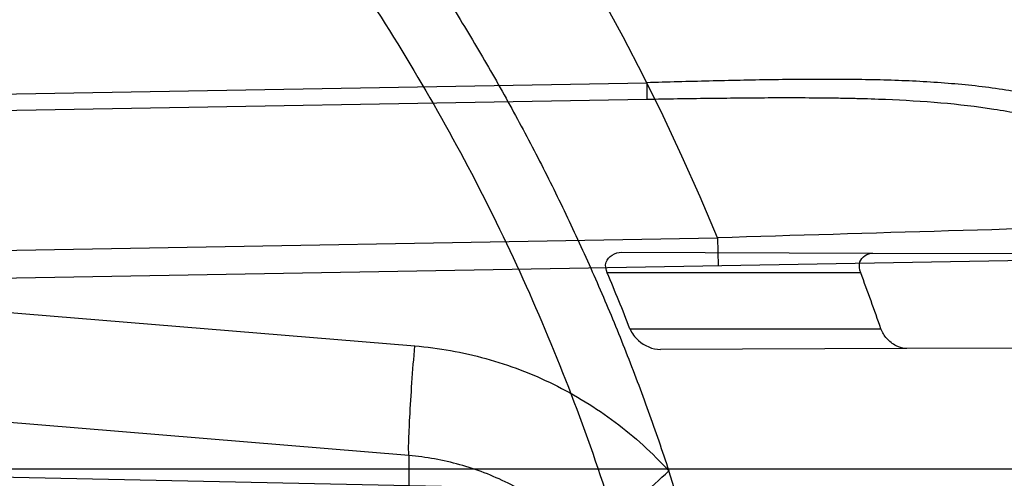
# Model space of a CAD drawing. Header units: millimetres. Extents: x 0 to 297, y 0 to 210.
# Tile 33 of 256: x 146.025 to 146.1481, y 91.1531 to 91.2105. Entities that reach past the tile are written whole.
import ezdxf

# ---------------------------------------------------------------- set-up
doc = ezdxf.new("R2010")
doc.units = ezdxf.units.MM
doc.header["$LTSCALE"] = 16.335
doc.layers.get('0').update_dxf_attribs({"linetype": 'CONTINUOUS'})
for name, color, linetype in [('01_GLOBAL', 7, 'CONTINUOUS'), ('INTFCLR_1', 7, 'CONTINUOUS'), ('INTFCLR_144815', 7, 'CONTINUOUS')]:
    doc.layers.add(name, color=color, linetype=linetype)

msp = doc.modelspace()

# ---------------------------------------------------------------- linework, layer by layer
at = {"color": 7, "linetype": 'Continuous'}
msp.add_circle((146.8548034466, 92.13446435), 2.66, dxfattribs=at)
at = {"color": 9, "linetype": 'Continuous'}
msp.add_arc((146.8548034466, 92.13446435), 2.6259090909, 182.9674534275, 267.0325465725, dxfattribs=at)
at = {"layer": '01_GLOBAL', "color": 7, "linetype": 'Continuous'}
msp.add_circle((146.8548034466, 92.13446435), 2.695, dxfattribs=at)
at = {"layer": 'INTFCLR_1', "color": 9, "linetype": 'Continuous'}
for p, q in [((145.8396077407, 91.19795526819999), (146.1033763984, 91.20256417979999)), ((146.1033763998, 91.2025640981), (146.1034130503, 91.20046637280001)), ((146.1034130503, 91.20046637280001), (145.8396077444, 91.1958572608)), ((145.839607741, 91.1890571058), (146.0743897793, 91.16964512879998)), ((145.8639855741, 91.17882813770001), (146.1122451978, 91.1831615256)), ((146.1122451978, 91.1831615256), (146.1123062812, 91.1796620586)), ((146.100231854, 91.1813588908), (146.1316554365, 91.1812492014)), ((146.1680752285, 91.1806355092), (145.8640466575, 91.1753286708)), ((146.130140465, 91.1787686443), (146.0984569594, 91.1787686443)), ((146.1012919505, 91.1717686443), (146.1326680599, 91.1717686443)), ((146.1359196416, 91.16930297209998), (146.1050874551, 91.16919534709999)), ((146.0736581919, 91.15591028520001), (145.9951937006, 91.1623977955)), ((146.0777299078, 91.15204233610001), (145.8396077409, 91.15699578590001)), ((146.0736581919, 91.15591028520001), (146.0736581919, 91.1338220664)), ((145.8326077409, 91.1542686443), (146.2032446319, 91.1542686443))]:
    msp.add_line(p, q, dxfattribs=at)
at = {"layer": 'INTFCLR_1', "color": 6, "linetype": 'Continuous'}
for p, q in [((146.1316554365, 91.1812492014), (146.1869335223, 91.18105624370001)), ((146.1904119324, 91.1694931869), (146.1359196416, 91.16930297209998))]:
    msp.add_line(p, q, dxfattribs=at)
for centre, radius, start, end in [((145.8396077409, 91.0702686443), 0.4224162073, 270, 90.00000002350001), ((145.8396077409, 91.0702686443), 0.4014439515, 270, 90.00000002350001), ((145.8397133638, 91.0699037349), 0.2807130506, 21.2771192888, 22.8186498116), ((145.8396806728, 91.06993163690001), 0.3101812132, 19.1665078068, 20.5412722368), ((145.8507283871, 91.0702727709), 0.2687920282, 3.1324307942, 18.148371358)]:
    msp.add_arc(centre, radius, start, end, dxfattribs=at)
at = {"layer": 'INTFCLR_1', "color": 9, "linetype": 'Continuous'}
for centre, radius, start, end in [((145.8396077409, 91.0702686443), 0.2950858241, 22.4933176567, 89.9999999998), ((146.6157687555, 74.6793029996), 16.5115382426, 91.5470290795, 91.74752041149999)]:
    msp.add_arc(centre, radius, start, end, dxfattribs=at)
for points, knots in [([(146.215167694, 90.9396470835), (146.2159987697, 90.9419085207), (146.2176274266, 90.946474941), (146.2207305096, 90.9557355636), (146.2257654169, 90.97235802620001), (146.2304341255, 90.99186806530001), (146.2335169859, 91.0093050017), (146.2348129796, 91.0182086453), (146.2354818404, 91.02335838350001), (146.2370256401, 91.0362869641), (146.2386297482, 91.0583777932), (146.2383725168, 91.0844410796), (146.2371603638, 91.1013312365), (146.2363978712, 91.10913017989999), (146.2358364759, 91.11431722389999), (146.2341019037, 91.1283170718), (146.2301634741, 91.1507347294), (146.2244881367, 91.17262139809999), (146.2204287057, 91.18561168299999), (146.2189019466, 91.1902581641), (146.2165792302, 91.19710265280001), (146.2113391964, 91.2114121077), (146.2022901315, 91.2324139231), (146.191984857, 91.25225539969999), (146.1848007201, 91.2644679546), (146.1814430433, 91.2699042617), (146.1792124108, 91.2734478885), (146.1731796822, 91.2827676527), (146.1630706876, 91.2970711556), (146.1490288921, 91.31448381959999), (146.1371354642, 91.3275359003), (146.1288272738, 91.33587871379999), (146.1242335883, 91.3402958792), (146.1178598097, 91.34625301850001), (146.1089384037, 91.3540531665), (146.0992814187, 91.3616216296), (146.0931582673, 91.3659756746), (146.0901748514, 91.36797805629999), (146.0877179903, 91.3695554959), (146.0855301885, 91.370872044), (146.0836031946, 91.37188306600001), (146.0825200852, 91.3723860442), (146.0816575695, 91.37269367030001), (146.0810609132, 91.3728329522), (146.0805598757, 91.3727572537), (146.0804622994, 91.37228572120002), (146.0807027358, 91.3717645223), (146.0811202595, 91.37104224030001), (146.0817948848, 91.3701330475), (146.0826939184, 91.36902450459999), (146.0838249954, 91.3677243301), (146.0851758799, 91.36623182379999), (146.086740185, 91.3645487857), (146.0892045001, 91.3619398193), (146.0927127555, 91.3582725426), (146.0992604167, 91.35140180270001), (146.106411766, 91.3436935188), (146.1129263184, 91.3363261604), (146.1169531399, 91.331641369), (146.123428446, 91.3239507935), (146.1333417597, 91.31148785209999), (146.1463378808, 91.2933556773), (146.155744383, 91.27855323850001), (146.1619029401, 91.26801686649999), (146.1660815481, 91.2606062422), (146.1732904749, 91.2470796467), (146.1829180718, 91.22665319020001), (146.189559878, 91.2096229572), (146.192649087, 91.2007931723)], [0, 0, 0, 0, 0.0103790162, 0.0208837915, 0.0420711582, 0.08518389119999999, 0.1071959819, 0.1183353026, 0.1239410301, 0.1295663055, 0.1744258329, 0.2192337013, 0.2417180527, 0.2473539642, 0.2529903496, 0.2641931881, 0.3081223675, 0.3509244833, 0.3614867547, 0.3667496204, 0.3719934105, 0.3926231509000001, 0.4323812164, 0.470412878, 0.488854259, 0.4934078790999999, 0.4979383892, 0.5068921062, 0.5412323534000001, 0.5733304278, 0.6031976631, 0.6172528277, 0.6240454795, 0.630650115, 0.6548352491, 0.6750685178, 0.6834752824, 0.6871962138, 0.6905460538, 0.6960524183, 0.6981915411, 0.6999110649, 0.7012078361, 0.7020914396, 0.7026255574, 0.7031007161, 0.7038824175, 0.7050749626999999, 0.7066970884, 0.7087489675, 0.7112252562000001, 0.7141187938, 0.7174211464, 0.7211233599, 0.729578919, 0.7392839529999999, 0.762009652, 0.7748693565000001, 0.7816473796, 0.7886214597, 0.8181786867, 0.8502212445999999, 0.8846823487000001, 0.8936821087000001, 0.9027944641, 0.9213301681, 0.9597016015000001, 1, 1, 1, 1]), ([(146.1992099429, 91.20019722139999), (146.1960588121, 91.2089902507), (146.1892828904, 91.22594970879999), (146.1794698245, 91.24627169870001), (146.1721239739, 91.2597257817), (146.1678648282, 91.26709857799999), (146.1615839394, 91.2775869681), (146.1519904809, 91.292320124), (146.1387431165, 91.3103555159), (146.12864185, 91.32274522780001), (146.1220434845, 91.3303899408), (146.1179380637, 91.3350487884), (146.1112965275, 91.3423740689), (146.104001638, 91.3500411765), (146.0973362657, 91.35685518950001), (146.0937384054, 91.3605216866), (146.091259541, 91.3630706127), (146.089155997, 91.3652879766), (146.0875467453, 91.3669643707), (146.0839795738, 91.37126884), (146.0853256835, 91.3712686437)], [0, 0, 0, 0, 0.1351411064, 0.2639657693, 0.3262515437, 0.3568857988, 0.3871506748, 0.5031238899, 0.6110823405, 0.7107727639, 0.7343091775, 0.7571888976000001, 0.8006105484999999, 0.8773801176, 0.9101731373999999, 0.9387430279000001, 0.9512497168, 0.9624026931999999, 0.9805243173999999, 1, 1, 1, 1]), ([(146.0853256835, 91.3712686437), (146.0858354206, 91.3712685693), (146.0884302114, 91.37024205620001), (146.0914097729, 91.3684995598), (146.094679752, 91.36644225), (146.0977098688, 91.3644452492), (146.1039326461, 91.360106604), (146.1137472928, 91.3525690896), (146.1228234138, 91.3447983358), (146.1293077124, 91.3388643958), (146.1339781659, 91.33446754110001), (146.1424222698, 91.3261670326), (146.1545124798, 91.3131819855), (146.1687911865, 91.29585634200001), (146.1790766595, 91.28161812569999), (146.1852148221, 91.2723404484), (146.1874832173, 91.2688147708), (146.1908964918, 91.263408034), (146.1981971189, 91.2512666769), (146.2086731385, 91.2315369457), (146.2178781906, 91.21064109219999), (146.2232089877, 91.19640184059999), (146.2255710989, 91.18959322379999), (146.227123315, 91.18497242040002), (146.2312489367, 91.17205880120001), (146.2370185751, 91.1502981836), (146.2410247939, 91.1279970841), (146.242788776, 91.1140716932), (146.2433595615, 91.1089133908), (146.2441347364, 91.1011583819), (146.2453671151, 91.08436335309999), (146.2456287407, 91.058442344), (146.2439975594, 91.03647449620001), (146.2424282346, 91.02361998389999), (146.2417481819, 91.0184987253), (146.2404303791, 91.0096435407), (146.2372949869, 90.9922981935), (146.2325471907, 90.97289442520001), (146.2274296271, 90.95636879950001), (146.2242749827, 90.9471599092), (146.2226192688, 90.94261896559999), (146.2217743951, 90.9403701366)], [0, 0, 0, 0, 0.0031306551, 0.0166311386, 0.0214593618, 0.0268204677, 0.03892666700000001, 0.0680356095, 0.1027865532, 0.1122690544, 0.1220182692, 0.1421808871, 0.1849821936, 0.2309157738, 0.2799873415, 0.2927705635, 0.2992370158, 0.3057352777, 0.3320402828, 0.3862318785, 0.4428084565, 0.4721382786, 0.4795908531, 0.487069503, 0.5020757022, 0.562848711, 0.6251729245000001, 0.641061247, 0.6490543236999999, 0.6570463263, 0.6889269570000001, 0.7524525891, 0.8160592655, 0.8240370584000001, 0.8319876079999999, 0.8477879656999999, 0.8790177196, 0.9402188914, 0.9703170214, 0.9852457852, 1, 1, 1, 1]), ([(146.1910378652, 91.1567558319), (146.1907132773, 91.15799987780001), (146.1901956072, 91.15985544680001), (146.1894428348, 91.16230520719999), (146.1882779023, 91.1658689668), (146.1863434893, 91.1710032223), (146.1840088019, 91.1759105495), (146.1822864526, 91.17899096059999), (146.181120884, 91.1809484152), (146.1790158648, 91.1841606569), (146.175682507, 91.18834049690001), (146.1722143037, 91.191576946), (146.1697525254, 91.1934527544), (146.1680758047, 91.1946277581), (146.1650309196, 91.19650482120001), (146.1603315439, 91.1986952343), (146.1558397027, 91.20008371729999), (146.1527290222, 91.2008183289), (146.1505755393, 91.2012676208), (146.1466984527, 91.20193404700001), (146.1409704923, 91.2025536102), (146.1351033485, 91.2028530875), (146.1308848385, 91.2029496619), (146.1284082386, 91.2029784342), (146.1246183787, 91.2029980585), (146.1188781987, 91.2029450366), (146.1111612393, 91.20278090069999), (146.1059826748, 91.2026412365), (146.1033763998, 91.2025640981)], [0, 0, 0, 0, 0.0346278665, 0.051871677, 0.0690216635, 0.135606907, 0.1994957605, 0.215141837, 0.2306514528, 0.2608466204, 0.3185308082, 0.3741944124, 0.3880448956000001, 0.4018755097, 0.4293241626, 0.4842905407, 0.5409817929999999, 0.5556132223, 0.5703744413, 0.6002237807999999, 0.6615312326, 0.7254044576, 0.7584008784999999, 0.7751754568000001, 0.7921112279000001, 0.8604747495, 0.9297738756, 1, 1, 1, 1]), ([(146.192649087, 91.2007931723), (146.1958606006, 91.19161380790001), (146.2016925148, 91.1727509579), (146.207244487, 91.1485054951), (146.2099856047, 91.1323126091), (146.2110878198, 91.12467357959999), (146.2117778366, 91.1195334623), (146.2134659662, 91.10537393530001), (146.2150886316, 91.08202445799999), (146.2148602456, 91.05859212), (146.2140091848, 91.0442666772), (146.2136200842, 91.03903900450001), (146.2129629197, 91.0312586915), (146.2111506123, 91.0146916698), (146.206931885, 90.9897134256), (146.2017743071, 90.9689710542), (146.19827327, 90.95706681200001), (146.1968531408, 90.95239866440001), (146.1942959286, 90.9443911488), (146.1888936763, 90.9289345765), (146.1802622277, 90.90786547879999), (146.171382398, 90.8897741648), (146.1656550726, 90.8792145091), (146.1635773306, 90.8754900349), (146.1604900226, 90.8700564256), (146.1538400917, 90.8588573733), (146.1432874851, 90.8427416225), (146.130351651, 90.82515020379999), (146.1210235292, 90.81367435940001), (146.1156460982, 90.8073755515), (146.113618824, 90.80502464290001), (146.1101975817, 90.8011144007), (146.1038773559, 90.7940784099), (146.096999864, 90.7867494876), (146.0907938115, 90.7802607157), (146.0870749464, 90.7763572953), (146.0841227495, 90.7731700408), (146.082218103, 90.7709636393), (146.0811689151, 90.76956887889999), (146.0807337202, 90.7688287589), (146.0804699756, 90.768297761), (146.0805812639, 90.7676067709), (146.0820539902, 90.76790723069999), (146.0836740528, 90.7686837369), (146.0866075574, 90.7702696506), (146.0894057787, 90.77205211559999), (146.0917034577, 90.7735832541), (146.0931778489, 90.7745970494), (146.0956556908, 90.77633123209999), (146.0996186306, 90.7792326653), (146.1051563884, 90.78353748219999), (146.1134349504, 90.79034993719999), (146.1208444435, 90.79699512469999), (146.1273278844, 90.803212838), (146.1319747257, 90.8077988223), (146.1403493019, 90.8164335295), (146.1522854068, 90.8298984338), (146.1663008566, 90.8478011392), (146.1763364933, 90.8624671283), (146.1823017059, 90.8720054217), (146.1845040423, 90.87562926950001), (146.1878179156, 90.8811894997), (146.1948947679, 90.8936741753), (146.2049952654, 90.9139390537), (146.2119439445, 90.93087495), (146.2151676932, 90.9396470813)], [0, 0, 0, 0, 0.0419354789, 0.08505031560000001, 0.1071497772, 0.1127379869, 0.1183317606, 0.1295131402, 0.1742263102, 0.2191466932, 0.230445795, 0.2361065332, 0.241751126, 0.2641147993, 0.3079545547, 0.3508736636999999, 0.3561840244, 0.3614616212, 0.3719139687, 0.3924297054, 0.4320526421, 0.4700131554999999, 0.4792642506, 0.483852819, 0.4884035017, 0.5062126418, 0.5400088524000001, 0.5714206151, 0.6003317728, 0.6037560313, 0.6071340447, 0.6137178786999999, 0.6261602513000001, 0.6479155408, 0.6570536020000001, 0.6648783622, 0.6711643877, 0.6757843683, 0.6774462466, 0.6786751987, 0.6794900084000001, 0.6799813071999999, 0.6813020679, 0.6842478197, 0.6888651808, 0.6950795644, 0.6987591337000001, 0.70073729, 0.7027989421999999, 0.7117993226, 0.7219139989, 0.7330405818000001, 0.7580265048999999, 0.7648041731, 0.7717766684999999, 0.7861782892, 0.816667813, 0.8493175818, 0.8841610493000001, 0.8932352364, 0.8978283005, 0.9024468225, 0.9211469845, 0.9596997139, 1, 1, 1, 1]), ([(146.0853256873, 90.7692686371), (146.0851880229, 90.76926865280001), (146.0848509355, 90.76933511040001), (146.0848682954, 90.76994105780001), (146.0852289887, 90.7705644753), (146.0858526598, 90.7714910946), (146.0868032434, 90.7726443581), (146.0886356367, 90.7747215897), (146.090803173, 90.7769929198), (146.093215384, 90.77947858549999), (146.0959839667, 90.7823063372), (146.1017014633, 90.78813019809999), (146.1087122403, 90.79541364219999), (146.1151564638, 90.8024097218), (146.1186445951, 90.80629812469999), (146.1207113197, 90.8086358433), (146.1261908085, 90.8148966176), (146.1356953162, 90.82630389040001), (146.1488811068, 90.8438006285), (146.1596415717, 90.8598377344), (146.1664241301, 90.87098636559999), (146.1695721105, 90.8763942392), (146.1716900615, 90.88010002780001), (146.1775256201, 90.8906021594), (146.1865751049, 90.9085978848), (146.1953782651, 90.9295730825), (146.2008882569, 90.9449633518), (146.2034958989, 90.9529350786), (146.2049438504, 90.9575818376), (146.2085119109, 90.96942638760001), (146.2137695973, 90.9900678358), (146.2180725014, 91.0149384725), (146.2199207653, 91.0314342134), (146.2205908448, 91.0391798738), (146.2209875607, 91.0443838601), (146.221855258, 91.0586438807), (146.2220882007, 91.0819731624), (146.2204334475, 91.1052178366), (146.2187124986, 91.1193111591), (146.218008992, 91.1244278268), (146.2168850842, 91.13203296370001), (146.2140893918, 91.1481570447), (146.2084266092, 91.17229781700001), (146.202482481, 91.1910654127), (146.1992099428, 91.20019722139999)], [0, 0, 0, 0, 0.0008731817, 0.001718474, 0.0032338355, 0.0055641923, 0.008732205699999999, 0.0127298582, 0.0231213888, 0.0286463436, 0.0346993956, 0.04822263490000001, 0.0804125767, 0.0988155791, 0.1085508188, 0.1135449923, 0.1186070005, 0.1613231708, 0.2076862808, 0.2575123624, 0.2837454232, 0.2904461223, 0.2972015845, 0.3108183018, 0.3666504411, 0.4248609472, 0.4549769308, 0.4703146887, 0.4780576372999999, 0.4858477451, 0.5487776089, 0.6130123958, 0.6457680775, 0.6540347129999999, 0.6623246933, 0.6788711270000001, 0.74464742, 0.8101273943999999, 0.8265053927, 0.8346996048, 0.8428861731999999, 0.8752668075, 0.9384714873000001, 1, 1, 1, 1]), ([(146.189127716, 91.1561921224), (146.1888054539, 91.1573777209), (146.1882915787, 91.1591458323), (146.1875456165, 91.16147947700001), (146.1863914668, 91.1648776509), (146.1844765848, 91.169775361), (146.1821751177, 91.17445134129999), (146.1804808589, 91.1773872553), (146.1793330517, 91.1792559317), (146.1772592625, 91.1823263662), (146.1739810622, 91.186323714), (146.1705859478, 91.18941746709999), (146.1681783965, 91.1912147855), (146.1665366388, 91.19234392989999), (146.1635551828, 91.19415059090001), (146.1589624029, 91.19626612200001), (146.1545789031, 91.1976201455), (146.1515428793, 91.1983427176), (146.1494416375, 91.198788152), (146.1456596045, 91.1994522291), (146.1400743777, 91.20009095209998), (146.1343529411, 91.20042712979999), (146.1302395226, 91.2005580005), (146.1278249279, 91.20060860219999), (146.1241300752, 91.2006626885), (146.1185330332, 91.200667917), (146.1110068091, 91.2005903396), (146.1059556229, 91.20051075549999), (146.1034130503, 91.20046637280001)], [0, 0, 0, 0, 0.0341067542, 0.0511005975, 0.068008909, 0.1337310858, 0.1969343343, 0.2124407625, 0.2278215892, 0.257805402, 0.3152480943, 0.3708921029, 0.3847695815, 0.3986396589, 0.4261925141, 0.481455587, 0.5385040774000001, 0.553232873, 0.5680896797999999, 0.5981246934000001, 0.6597952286, 0.7240152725, 0.7571801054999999, 0.774039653, 0.7910593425, 0.8597607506, 0.9294066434, 1, 1, 1, 1]), ([(146.0736581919, 91.15591028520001), (146.0735985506, 91.1564363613), (146.07365242, 91.15803673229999), (146.0737648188, 91.16107117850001), (146.0740360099, 91.16512199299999), (146.0742626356, 91.1681054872), (146.0743897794, 91.1696451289)], [0, 0, 0, 0, 0.1154343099, 0.3475028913, 0.6631716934, 1, 1, 1, 1]), ([(146.0743897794, 91.1696451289), (146.0773904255, 91.1693969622), (146.083361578, 91.16833362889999), (146.0918564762, 91.16509405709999), (146.0996116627, 91.1603236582), (146.1041096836, 91.1562292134), (146.1061488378, 91.1539957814)], [0, 0, 0, 0, 0.2495636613, 0.4992503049, 0.7493251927, 1, 1, 1, 1]), ([(146.0963432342, 91.14465154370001), (146.0948885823, 91.1462610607), (146.0916789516, 91.1492105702), (146.0861389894, 91.15264815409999), (146.0800691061, 91.15497682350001), (146.0758016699, 91.1557360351), (146.0736581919, 91.15591028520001)], [0, 0, 0, 0, 0.2512932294, 0.5014782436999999, 0.7508972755, 1, 1, 1, 1]), ([(146.0963432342, 91.14465154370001), (146.0966162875, 91.14502217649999), (146.0977086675, 91.1460526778), (146.0997944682, 91.1481217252), (146.1027691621, 91.15088422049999), (146.1049893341, 91.1529360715), (146.1061488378, 91.1539957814)], [0, 0, 0, 0, 0.1019381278, 0.3303588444, 0.6521703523, 1, 1, 1, 1])]:
    msp.add_open_spline(points, degree=3, knots=knots, dxfattribs=at)
at = {"layer": 'INTFCLR_1', "color": 6, "linetype": 'Continuous'}
for points, knots in [([(146.1150652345, 91.3712686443), (146.1142109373, 91.3712686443), (146.1157546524, 91.3683280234), (146.1170803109, 91.3667058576), (146.1192467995, 91.3638593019), (146.1219201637, 91.3606396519), (146.125337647, 91.3565305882), (146.129332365, 91.3517587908), (146.1336170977, 91.3465688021), (146.1378478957, 91.3413533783), (146.1417862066, 91.33638567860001), (146.1454017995, 91.33172329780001), (146.1486896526, 91.3273866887), (146.1516611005, 91.3233827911), (146.1543369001, 91.3197024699), (146.156743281, 91.3163299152), (146.1589048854, 91.3132456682), (146.1608385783, 91.3104414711), (146.1625660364, 91.3078989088), (146.1641084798, 91.30559694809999), (146.165490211, 91.30350884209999), (146.1667189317, 91.3016311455), (146.1678098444, 91.29994672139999), (146.1687779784, 91.29843810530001), (146.1696459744, 91.2970741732), (146.1706214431, 91.29552968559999), (146.171753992, 91.2937197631), (146.1728766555, 91.29190262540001), (146.1738510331, 91.2903096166), (146.1746912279, 91.2889253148), (146.1756155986, 91.2873892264), (146.1766371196, 91.2856754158), (146.1777643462, 91.28376355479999), (146.1790081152, 91.2816276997), (146.1803754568, 91.2792474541), (146.181880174, 91.2765877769), (146.1835347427, 91.2736124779), (146.1853542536, 91.27027563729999), (146.1873580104, 91.2665190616), (146.1895596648, 91.26228659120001), (146.1919715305, 91.2575132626), (146.194608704, 91.25211957), (146.1974929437, 91.24599442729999), (146.200642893, 91.2390039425), (146.2040752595, 91.23097719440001), (146.207802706, 91.22170867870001), (146.2118351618, 91.2109047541), (146.2161179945, 91.1983172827), (146.2203681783, 91.1842931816), (146.2242872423, 91.1694234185), (146.2276657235, 91.1543820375), (146.2304753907, 91.139299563), (146.2327156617, 91.12423570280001), (146.2343982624, 91.1091881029), (146.2355287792, 91.09419226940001), (146.236117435, 91.07923359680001), (146.2361708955, 91.0643357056), (146.2356951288, 91.04948488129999), (146.2346936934, 91.03468304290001), (146.2331693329, 91.0199420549), (146.2311191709, 91.00523224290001), (146.2285428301, 90.9905732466), (146.2254275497, 90.9759332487), (146.2217708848, 90.96133081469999), (146.2176203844, 90.94696854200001), (146.2132204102, 90.93354429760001), (146.2088852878, 90.9216267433), (146.2048596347, 90.91144843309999), (146.2011587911, 90.9027023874), (146.1977663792, 90.8951298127), (146.1946668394, 90.88853337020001), (146.1918379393, 90.88275133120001), (146.1892594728, 90.8776633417), (146.1869119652, 90.8731715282), (146.1847820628, 90.86920240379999), (146.1828538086, 90.8656918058), (146.1811073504, 90.8625765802), (146.1795253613, 90.85980462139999), (146.1780916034, 90.8573318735), (146.1767959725, 90.85512907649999), (146.1756290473, 90.853169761), (146.1745782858, 90.8514245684), (146.1736278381, 90.8498612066), (146.1727650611, 90.8484544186), (146.1719665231, 90.84716262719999), (146.1711689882, 90.84588214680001), (146.1703111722, 90.8445150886), (146.1693416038, 90.84298277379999), (146.1682509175, 90.8412753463), (146.1670226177, 90.8393723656), (146.1656376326, 90.83725160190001), (146.1640803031, 90.83489670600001), (146.1623329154, 90.8322916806), (146.1603729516, 90.82941522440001), (146.1581781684, 90.826247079), (146.1557236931, 90.8227690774), (146.1529902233, 90.81897164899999), (146.1499514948, 90.81483864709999), (146.1465806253, 90.8103557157), (146.1428687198, 90.80553486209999), (146.1388145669, 90.8003907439), (146.1344498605, 90.7949851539), (146.129996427, 90.7895765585), (146.1258273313, 90.7845911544), (146.1222457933, 90.7802900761), (146.1194492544, 90.7769295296), (146.1171773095, 90.7739602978), (146.1158081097, 90.7722877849), (146.114193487, 90.7692686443), (146.1150652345, 90.7692686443)], [0, 0, 0, 0, 0.0038604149, 0.007501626, 0.0124785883, 0.0188917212, 0.0268498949, 0.0364677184, 0.0470694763, 0.05724446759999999, 0.0668187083, 0.0757144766, 0.08390537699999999, 0.0914099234, 0.09824517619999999, 0.1044667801, 0.1101313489, 0.1152642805, 0.1198589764, 0.1240215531, 0.1277856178, 0.1311734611, 0.1341617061, 0.1368541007, 0.1392736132, 0.1414672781, 0.1451087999, 0.148921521, 0.1511192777, 0.1535471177, 0.1562389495, 0.1592204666, 0.1625628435, 0.1662680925, 0.1703891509, 0.1749670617, 0.1800766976, 0.185772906, 0.1921414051, 0.1993155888, 0.2073311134, 0.2163077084, 0.2264451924, 0.2379233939, 0.2509534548, 0.2658909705, 0.2830621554, 0.3030578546, 0.3259639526, 0.3492662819, 0.3725305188, 0.395610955, 0.4185782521, 0.4413347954, 0.4640172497, 0.4865192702, 0.5089682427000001, 0.5313242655, 0.5536477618, 0.5759939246, 0.5982772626, 0.6207472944, 0.6432362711, 0.6658996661, 0.6887559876, 0.7107777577, 0.7297237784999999, 0.7460531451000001, 0.7602331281, 0.7726347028, 0.7835467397, 0.7931663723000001, 0.8017211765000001, 0.8093215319, 0.8160683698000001, 0.8220757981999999, 0.8274205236, 0.83220661, 0.8364980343, 0.8403367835, 0.8437547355, 0.8468031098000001, 0.8495420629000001, 0.8520223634, 0.8542604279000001, 0.8564046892, 0.8588391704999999, 0.8615533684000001, 0.8645986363, 0.8679945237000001, 0.8717882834, 0.8760445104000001, 0.8807522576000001, 0.8859628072, 0.8917731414, 0.8981681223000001, 0.9051985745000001, 0.9129160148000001, 0.9213486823, 0.930543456, 0.9404096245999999, 0.9509435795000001, 0.9619432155, 0.9720502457, 0.9803711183, 0.9870628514, 0.9922716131, 0.9960607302, 1, 1, 1, 1]), ([(146.1150652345, 90.7692686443), (146.1160387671, 90.7692686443), (146.1177271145, 90.7704064), (146.1203228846, 90.771969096), (146.1232989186, 90.77413160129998), (146.1269787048, 90.7769491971), (146.1313602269, 90.7805465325), (146.136189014, 90.7847397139), (146.1410884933, 90.7892225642), (146.14571304, 90.7936536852), (146.1499506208, 90.7978758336), (146.1538079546, 90.8018604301), (146.1573032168, 90.80558744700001), (146.1604624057, 90.80905244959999), (146.1633068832, 90.8122543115), (146.1658602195, 90.8151952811), (146.1681553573, 90.81789510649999), (146.1702110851, 90.8203595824), (146.1720499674, 90.82260144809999), (146.1736917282, 90.82463420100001), (146.175161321, 90.82647923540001), (146.1764960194, 90.8281758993), (146.177810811, 90.8298661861), (146.1792115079, 90.8316888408), (146.1806985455, 90.83365031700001), (146.1821699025, 90.8356187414), (146.183615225, 90.8375779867), (146.1851191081, 90.83964462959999), (146.1867839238, 90.8419668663), (146.1886446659, 90.84460610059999), (146.1907239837, 90.84761283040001), (146.1930437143, 90.8510418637), (146.1956231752, 90.8549500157), (146.1984823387, 90.8594072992), (146.2016518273, 90.86451166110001), (146.2051614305, 90.8703758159), (146.209038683, 90.87713741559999), (146.2133125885, 90.8849785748), (146.2180078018, 90.8941127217), (146.2231555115, 90.90485947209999), (146.2286552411, 90.91737178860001), (146.2341538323, 90.9312565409), (146.2392951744, 90.9458956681), (146.2438614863, 90.9607345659), (146.2478132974, 90.9756282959), (146.2511637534, 90.9905608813), (146.2539112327, 91.0054533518), (146.2560779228, 91.020346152), (146.2576685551, 91.0351758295), (146.2586982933, 91.04996599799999), (146.2591763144, 91.0647019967), (146.2591102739, 91.07938636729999), (146.2585051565, 91.0940278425), (146.2573642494, 91.1086171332), (146.2556872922, 91.1231604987), (146.2534729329, 91.1376558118), (146.2507211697, 91.1520808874), (146.2474209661, 91.1664680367), (146.2435667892, 91.18079923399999), (146.239139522, 91.1950910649), (146.234151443, 91.20927087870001), (146.2288018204, 91.2228037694), (146.2234345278, 91.2350612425), (146.218408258, 91.24561069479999), (146.2138248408, 91.25458398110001), (146.2096571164, 91.2622864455), (146.2058775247, 91.2689320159), (146.2024553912, 91.2746998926), (146.1993628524, 91.27972662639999), (146.196567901, 91.2841272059), (146.1940471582, 91.2879852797), (146.1917761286, 91.291377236), (146.189737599, 91.2943570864), (146.1879066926, 91.29698229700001), (146.18627007, 91.2992900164), (146.1848016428, 91.3013303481), (146.183482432, 91.3031394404), (146.182221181, 91.3048484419), (146.1809100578, 91.3066048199), (146.1794654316, 91.30851560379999), (146.1779774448, 91.3104564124), (146.1764846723, 91.31237679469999), (146.1749729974, 91.3142966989), (146.1733137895, 91.3163746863), (146.1714604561, 91.3186595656), (146.1693845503, 91.3211749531), (146.1670661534, 91.32393152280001), (146.1644777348, 91.32694376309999), (146.1615962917, 91.33021938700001), (146.1583918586, 91.3337681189), (146.154841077, 91.33758842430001), (146.1509238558, 91.34167085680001), (146.1466153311, 91.3459997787), (146.1419164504, 91.35053715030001), (146.1369054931, 91.3551583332), (146.1319289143, 91.35951049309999), (146.1273729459, 91.3632762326), (146.1235388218, 91.3662278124), (146.1204516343, 91.36848349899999), (146.1177826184, 91.37009623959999), (146.1160568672, 91.3712686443), (146.1150652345, 91.3712686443)], [0, 0, 0, 0, 0.0042187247, 0.0081401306, 0.0133978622, 0.0200459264, 0.0282638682, 0.0379443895, 0.0477615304, 0.05703690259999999, 0.0656973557, 0.0736821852, 0.0810680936, 0.0878383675, 0.0940009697, 0.0996271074, 0.1047154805, 0.1093563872, 0.1135342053, 0.1172803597, 0.1206792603, 0.1237557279, 0.1266349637, 0.1299589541, 0.1337168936, 0.1373013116, 0.1406085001, 0.1442672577, 0.148377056, 0.1529904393, 0.1582606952, 0.164218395, 0.1709303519, 0.1785521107, 0.1871652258, 0.1969659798, 0.2081658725, 0.2209392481, 0.2356613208, 0.2526660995, 0.2725685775, 0.2948769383, 0.3173640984, 0.3397873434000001, 0.3621386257, 0.3841211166, 0.4060891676, 0.4277469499, 0.4493218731, 0.470705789, 0.4919793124, 0.5131981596, 0.5343255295, 0.5554668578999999, 0.5765984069, 0.5977513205, 0.6189954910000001, 0.6402209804, 0.6617015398, 0.6832900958, 0.7050415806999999, 0.7268239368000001, 0.7463339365, 0.7630160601, 0.7774553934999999, 0.7899931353, 0.8009638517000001, 0.8105830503, 0.8190545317, 0.8265380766, 0.8331730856, 0.8390248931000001, 0.8442268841, 0.8488182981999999, 0.8528943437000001, 0.8564866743, 0.8597116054, 0.8625968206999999, 0.8656908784, 0.8692094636, 0.8729771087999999, 0.8762884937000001, 0.879749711, 0.8835661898, 0.8878115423, 0.8924986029, 0.8976989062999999, 0.9034198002, 0.9097088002, 0.9166034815, 0.9241390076, 0.9323094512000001, 0.9411199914, 0.9506041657, 0.9606137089, 0.9706541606, 0.9792553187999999, 0.9862062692, 0.9916647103, 0.9957028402, 1, 1, 1, 1]), ([(145.8396077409, 91.3386804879), (145.8422420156, 91.3387927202), (145.8475141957, 91.33893953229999), (145.8554252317, 91.3389265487), (145.8633324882, 91.3386803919), (145.871229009, 91.3382012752), (145.8791079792, 91.33748961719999), (145.8869625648, 91.3365460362), (145.8947859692, 91.3353713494), (145.9025714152, 91.3339665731), (145.9103121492, 91.3323329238), (145.9180014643, 91.33047181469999), (145.9256326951, 91.3283848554), (145.9331992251, 91.3260738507), (145.940694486, 91.32354080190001), (145.9481119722, 91.3207879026), (145.9554452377, 91.31781753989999), (145.9626879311, 91.3146322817), (145.9698338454, 91.3112348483), (145.9768766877, 91.30762821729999), (145.9838104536, 91.303815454), (145.9906289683, 91.299799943), (145.9973264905, 91.2955850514), (146.0038969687, 91.2911745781), (146.0103348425, 91.28657225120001), (146.0166343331, 91.2817822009), (146.0227901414, 91.27680845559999), (146.0287967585, 91.2716554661), (146.0346491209, 91.26632757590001), (146.0403420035, 91.2608295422), (146.0458705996, 91.2551660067), (146.0512299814, 91.2493420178), (146.0564156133, 91.24336250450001), (146.0614228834, 91.2372327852), (146.0662475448, 91.23095805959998), (146.0708853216, 91.22454388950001), (146.0753322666, 91.2179957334), (146.0795844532, 91.211319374), (146.0836382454, 91.2045205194), (146.0874900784, 91.1976051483), (146.0911366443, 91.1905791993), (146.0945747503, 91.1834488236), (146.0978014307, 91.1762201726), (146.1008138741, 91.16889953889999), (146.1036094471, 91.16149333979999), (146.1053270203, 91.1565029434), (146.1061488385, 91.1539957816)], [0, 0, 0, 0, 0.0227205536, 0.0454410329, 0.06816134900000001, 0.09088163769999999, 0.1136018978, 0.1363221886, 0.1590426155, 0.1817632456, 0.2044840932, 0.2272051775, 0.2499266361, 0.2726484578, 0.2953706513, 0.3180932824, 0.3408163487, 0.363539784, 0.3862638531, 0.4089891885, 0.4317141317, 0.4544408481, 0.4771673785, 0.4998953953, 0.5226228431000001, 0.5453516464, 0.5680799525, 0.5908095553, 0.6135387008, 0.6362690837, 0.6589990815, 0.6817302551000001, 0.7044610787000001, 0.7271930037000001, 0.7499246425, 0.7726572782, 0.7953897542, 0.8181230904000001, 0.8408563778, 0.8635903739, 0.8863244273, 0.90905904, 0.9317938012, 0.9545290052, 0.9772643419, 1, 1, 1, 1]), ([(145.8396077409, 91.3310809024), (145.8448083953, 91.3312942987), (145.8552252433, 91.3314089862), (145.8708287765, 91.3306471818), (145.8863869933, 91.3289483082), (145.9018926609, 91.3263059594), (145.9172546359, 91.32272009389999), (145.9321403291, 91.3182799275), (145.9466984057, 91.3129855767), (145.9609232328, 91.3068418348), (145.9749848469, 91.2997334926), (145.9885894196, 91.29179046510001), (146.0016818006, 91.2830465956), (146.014218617, 91.27353391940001), (146.0261538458, 91.26328779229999), (146.0374487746, 91.2523430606), (146.0480597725, 91.2407439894), (146.0579508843, 91.22853034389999), (146.0670808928, 91.2157564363), (146.0754235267, 91.20246362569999), (146.0829524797, 91.1886946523), (146.0896391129, 91.17450229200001), (146.0954570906, 91.1599467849), (146.1003896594, 91.14507572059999), (146.104422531, 91.1299349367), (146.1075415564, 91.1145764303), (146.109734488, 91.09905859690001), (146.1109929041, 91.08344415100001), (146.1113133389, 91.0677984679), (146.110697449, 91.05217682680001), (146.1091501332, 91.0366306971), (146.1066772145, 91.0212064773), (146.1032874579, 91.00595758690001), (146.0989925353, 90.99093762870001), (146.0938089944, 90.97620456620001), (146.0877578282, 90.9618162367), (146.0808640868, 90.9478262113), (146.0731513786, 90.93427769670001), (146.0646508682, 90.9212234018), (146.0553942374, 90.9087085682), (146.0454166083, 90.8967758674), (146.0347444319, 90.8854561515), (146.0234240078, 90.8747992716), (146.0114894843, 90.86483495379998), (145.9989896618, 90.8556027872), (145.985966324, 90.8471340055), (145.9724717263, 90.83946000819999), (145.9585675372, 90.83261230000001), (145.9445877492, 90.8267306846), (145.9309740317, 90.8219033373), (145.9183319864, 90.818167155), (145.9068866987, 90.8153738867), (145.8966921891, 90.81333671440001), (145.8870094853, 90.8117760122), (145.877001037, 90.810537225), (145.8658733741, 90.809613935), (145.8532656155, 90.80913947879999), (145.8443587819, 90.8092614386), (145.8396077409, 90.80945638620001)], [0, 0, 0, 0, 0.0185657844, 0.0371317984, 0.05569073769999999, 0.0743563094, 0.09320240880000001, 0.1119235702, 0.129729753, 0.1484268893, 0.1671582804, 0.1858963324, 0.2045840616, 0.2232805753, 0.241995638, 0.2606572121, 0.2793460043, 0.298034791, 0.3166822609, 0.3353170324, 0.3539796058, 0.3726237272, 0.3912431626, 0.4098577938, 0.4284754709, 0.4470981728, 0.4657246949, 0.4843423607, 0.5029403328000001, 0.5215094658, 0.5400731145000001, 0.5586325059, 0.5771954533, 0.5957587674, 0.6143211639, 0.6328711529, 0.651401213, 0.6699184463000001, 0.6884460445, 0.7069331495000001, 0.7254085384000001, 0.7438945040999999, 0.7623917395, 0.7808314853, 0.7993176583, 0.8177869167, 0.8362093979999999, 0.8546575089, 0.8730374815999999, 0.8902753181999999, 0.9061521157, 0.9200376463, 0.9322836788, 0.9432240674, 0.9550134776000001, 0.9682465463, 0.9830392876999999, 1, 1, 1, 1]), ([(146.0984569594, 91.1787686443), (146.0982825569, 91.1791830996), (146.0979848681, 91.180529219), (146.0994665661, 91.1813615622), (146.100231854, 91.1813588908)], [0, 0, 0, 0, 0.3701023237, 1, 1, 1, 1]), ([(146.130140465, 91.1787686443), (146.1299795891, 91.17919793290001), (146.1297337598, 91.1804236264), (146.1310004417, 91.18125148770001), (146.1316554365, 91.1812492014)], [0, 0, 0, 0, 0.4117348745, 1, 1, 1, 1]), ([(146.1012919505, 91.1717686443), (146.101507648, 91.17121467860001), (146.102501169, 91.1699208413), (146.1040966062, 91.1691918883), (146.1050874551, 91.16919534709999)], [0, 0, 0, 0, 0.3749859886, 1, 1, 1, 1]), ([(146.1359196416, 91.16930297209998), (146.1354473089, 91.1693013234), (146.1344836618, 91.1695912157), (146.1333458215, 91.17049087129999), (146.1328215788, 91.17132691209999), (146.1326680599, 91.1717686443)], [0, 0, 0, 0, 0.3303529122, 0.6729250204, 1, 1, 1, 1])]:
    msp.add_open_spline(points, degree=3, knots=knots, dxfattribs=at)
at = {"layer": 'INTFCLR_144815', "color": 6, "linetype": 'Continuous'}
for radius in [0.4466793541, 0.4256665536]:
    msp.add_circle((145.8396077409, 91.0702686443), radius, dxfattribs=at)
for radius, start, end in [(0.6157754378, 313.9937911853, 154.5150993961), (0.5947754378, 312.9543589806, 154.5144414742), (0.5751005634, 282.2440355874, 71.2863570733), (0.4627266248, 45.0000000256, 314.9999999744), (0.4618985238, 44.999999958, 315.000000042), (0.461229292, 44.99999997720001, 315.0000000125), (0.4537777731, 308.490992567, 51.50900743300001)]:
    msp.add_arc((145.8396077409, 91.0702686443), radius, start, end, dxfattribs=at)
at = {"layer": 'INTFCLR_144815', "color": 9, "linetype": 'Continuous'}
for centre, radius, start, end in [((145.8396077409, 91.0702686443), 0.5712784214, 292.4997540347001, 54.0964566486), ((145.8396102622, 91.0702698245), 0.5153523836, 292.4997540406, 54.09645665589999)]:
    msp.add_arc(centre, radius, start, end, dxfattribs=at)
at = {"layer": 'INTFCLR_144815', "color": 6, "linetype": 'Continuous'}
for points, knots in [([(146.2625648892, 91.0702686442), (146.2625648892, 91.0724684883), (146.262532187, 91.0768687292), (146.2623850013, 91.08346881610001), (146.2621395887, 91.09006891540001), (146.2617957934, 91.0966690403), (146.2613534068, 91.1032690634), (146.2608121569, 91.10986895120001), (146.260171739, 91.11646838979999), (146.2594317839, 91.123067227), (146.2585919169, 91.1296649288), (146.2576516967, 91.13626118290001), (146.2566107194, 91.14285515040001), (146.2554685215, 91.14944622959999), (146.2542247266, 91.1560332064), (146.2528788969, 91.1626151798), (146.2514307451, 91.1691905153), (146.2498799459, 91.1757578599), (146.2482264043, 91.18231502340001), (146.2464700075, 91.1888601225), (146.2446109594, 91.1953903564), (146.2426494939, 91.20190318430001), (146.240586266, 91.20839506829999), (146.2384220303, 91.2148626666), (146.2361580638, 91.2213016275), (146.2337958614, 91.2277076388), (146.2313375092, 91.2340755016), (146.2287855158, 91.2403997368), (146.2261430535, 91.24667412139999), (146.223413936, 91.2528919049), (146.2206027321, 91.25904570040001), (146.2177148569, 91.2651274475), (146.2147566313, 91.2711284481), (146.2117353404, 91.27703939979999), (146.2086592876, 91.28285042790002), (146.2055378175, 91.2885511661), (146.2023813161, 91.29413085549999), (146.1992011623, 91.29957850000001), (146.1960096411, 91.3048830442), (146.1928197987, 91.3100336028), (146.1896452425, 91.3150197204), (146.1864998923, 91.3198316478), (146.1833976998, 91.3244606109), (146.1803523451, 91.32889905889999), (146.1773769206, 91.3331408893), (146.1744836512, 91.33718159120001), (146.1716836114, 91.34101837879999), (146.1689866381, 91.3446500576), (146.1664013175, 91.3480768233), (146.1639350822, 91.3512999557), (146.1615937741, 91.3543222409), (146.1593814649, 91.35714805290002), (146.1573002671, 91.3597834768), (146.1553509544, 91.36223545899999), (146.1535333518, 91.3645113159), (146.1518468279, 91.3666181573), (146.1502903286, 91.36856289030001), (146.148862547, 91.37035208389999), (146.1475620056, 91.3719918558), (146.1463872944, 91.3734878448), (146.1453367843, 91.3748448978), (146.1444092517, 91.3760686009), (146.1436017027, 91.3771608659), (146.1429160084, 91.3781339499), (146.1423391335, 91.37896735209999), (146.1418093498, 91.3798985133), (146.141227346, 91.3805648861), (146.1412445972, 91.3817629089), (146.1415550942, 91.3817685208)], [0, 0, 0, 0, 0.0193188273, 0.0386418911, 0.05797372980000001, 0.0773181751, 0.0966800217, 0.1160624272, 0.1354702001, 0.1549057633, 0.1743738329, 0.1938759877, 0.2134167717, 0.2329964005, 0.2526187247, 0.2722829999, 0.2919923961, 0.3117443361, 0.3315407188, 0.3513772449, 0.37125414, 0.391164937, 0.4111075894, 0.4310729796, 0.4510561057, 0.4710451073, 0.4910305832, 0.5109984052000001, 0.5309330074, 0.5508166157, 0.5706284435, 0.590344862, 0.6099392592, 0.6293819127, 0.6486401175, 0.6676780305, 0.6864570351, 0.7049360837, 0.7230721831, 0.7408210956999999, 0.7581383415, 0.7749801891, 0.7913047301, 0.8070730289, 0.822250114, 0.8368060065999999, 0.8507161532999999, 0.8639624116, 0.8765312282, 0.8884132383, 0.8996029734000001, 0.9101049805, 0.9199296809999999, 0.9290934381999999, 0.9376135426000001, 0.9455077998, 0.9527934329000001, 0.9594885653, 0.9656100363, 0.9711731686, 0.9761922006, 0.9806816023, 0.9846553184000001, 0.9881278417, 0.9911127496, 0.9936230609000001, 0.9972727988, 1, 1, 1, 1]), ([(146.1221340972, 91.3712686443), (146.121854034, 91.3712686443), (146.1217650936, 91.3702108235), (146.1224894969, 91.3693788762), (146.123367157, 91.3678782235), (146.1247612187, 91.36609387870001), (146.1265613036, 91.3637862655), (146.128808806, 91.3610382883), (146.13150356, 91.35777147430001), (146.1346511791, 91.3539703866), (146.1382867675, 91.3495479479), (146.1424048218, 91.3444666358), (146.14699477, 91.3386792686), (146.1520315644, 91.33214766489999), (146.1574486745, 91.3248776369), (146.1631935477, 91.3168507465), (146.1691616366, 91.3081205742), (146.17527173, 91.2987121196), (146.1814126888, 91.28870824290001), (146.1874988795, 91.2781675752), (146.1934387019, 91.26717947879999), (146.1991667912, 91.2558081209), (146.2046200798, 91.244134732), (146.2097609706, 91.2322084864), (146.2145518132, 91.2200965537), (146.2189754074, 91.2078325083), (146.2230148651, 91.1954622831), (146.226661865, 91.18301775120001), (146.2299164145, 91.1705130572), (146.2327714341, 91.1579940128), (146.2352383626, 91.1454361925), (146.2373125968, 91.1328888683), (146.2390034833, 91.1203246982), (146.2403109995, 91.1077833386), (146.2412405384, 91.0952555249), (146.2417956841, 91.0827526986), (146.2419187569, 91.0744270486), (146.2419187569, 91.0702686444)], [0, 0, 0, 0, 0.0025344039, 0.005901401, 0.0109295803, 0.0177704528, 0.0265540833, 0.0373505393, 0.04991676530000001, 0.0648695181, 0.0820131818, 0.1017234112, 0.1240566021, 0.1488553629, 0.1763609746, 0.2060970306, 0.2381748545, 0.2720515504, 0.3076064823, 0.3443876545, 0.3821831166, 0.4206251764, 0.4595934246, 0.4987613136, 0.5381325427, 0.5774437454, 0.6167240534, 0.6558745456, 0.6947773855, 0.7336358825, 0.7720551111, 0.8105726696, 0.8487051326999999, 0.8867612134, 0.9246626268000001, 0.9623689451, 1, 1, 1, 1])]:
    msp.add_open_spline(points, degree=3, knots=knots, dxfattribs=at)

doc.saveas('drawing.dxf')
